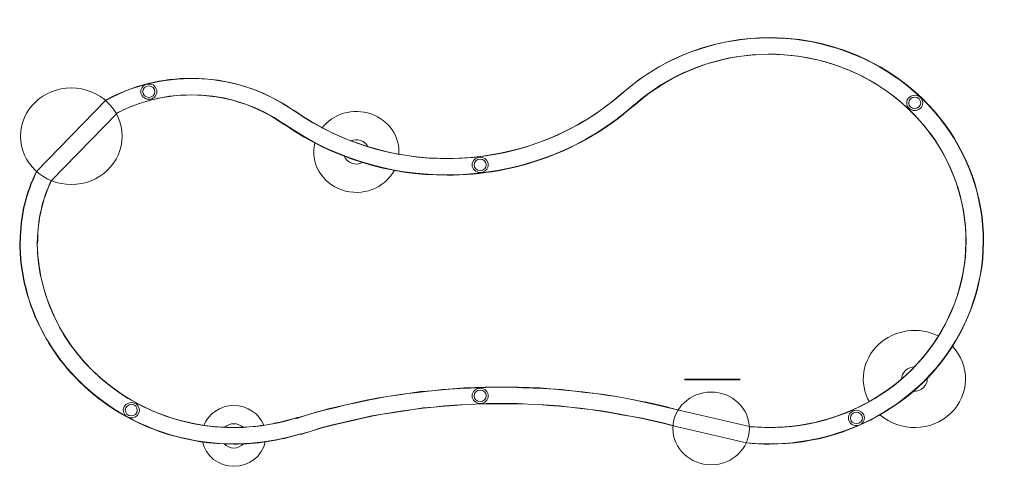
# Model space of a CAD drawing. Header units: millimetres. Extents: x 125 to 2424, y -1050 to -8.
import ezdxf

# ---------------------------------------------------------------- set-up
doc = ezdxf.new("R2010")
doc.units = ezdxf.units.MM
doc.header["$MEASUREMENT"] = 0
doc.layers.add('Laag 1', color=7, linetype='Continuous', lineweight=0)

# ---------------------------------------------------------------- blocks, each defined once
blk = doc.blocks.new('Block_1')
at = {"layer": 'Laag 1', "color": 250, "lineweight": 9, "true_color": 0x1d1d1b}
for points, knots in [([(1821.5, -994.9), (2050.8, -1018.3), (2267.2, -889.7), (2345, -683.8), (2422.8, -477.9), (2341.6, -248.2), (2148.8, -128.3), (1955.9, -8.3), (1701.5, -29.2), (1533.3, -178.9)], [0, 0, 0, 0, 1, 1, 1, 2, 2, 2, 3, 3, 3, 3]), ([(1829.2, -957.6), (2039.9, -977.6), (2237.7, -858.4), (2308.1, -669), (2378.5, -479.6), (2303.3, -269.1), (2125.9, -159.4), (1948.5, -49.7), (1715.1, -69.1), (1560.6, -206.5)], [0, 0, 0, 0, 1, 1, 1, 2, 2, 2, 3, 3, 3, 3]), ([(445.3, -176.1), (445.3, -166.3), (436.9, -158.3), (426.5, -158.3), (416.1, -158.3), (407.7, -166.3), (407.7, -176.1), (407.7, -186), (416.1, -193.9), (426.5, -193.9), (436.9, -193.9), (445.3, -186), (445.3, -176.1)], [0, 0, 0, 0, 1, 1, 1, 2, 2, 2, 3, 3, 3, 4, 4, 4, 4]), ([(364.3, -280.1), (364.3, -217.8), (311.1, -167.3), (245.5, -167.3), (179.9, -167.3), (126.7, -217.8), (126.7, -280.1), (126.7, -342.3), (179.9, -392.8), (245.5, -392.8), (311.1, -392.8), (364.3, -342.3), (364.3, -280.1)], [0, 0, 0, 0, 1, 1, 1, 2, 2, 2, 3, 3, 3, 4, 4, 4, 4]), ([(412.5, -176.1), (412.5, -183.5), (418.7, -189.4), (426.5, -189.4), (434.2, -189.4), (440.5, -183.5), (440.5, -176.1), (440.5, -168.8), (434.2, -162.8), (426.5, -162.8), (418.7, -162.8), (412.5, -168.8), (412.5, -176.1)], [0, 0, 0, 0, 1, 1, 1, 2, 2, 2, 3, 3, 3, 4, 4, 4, 4]), ([(2227.7, -215), (2235.1, -208), (2235.1, -196.7), (2227.8, -189.8), (2220.5, -182.8), (2208.6, -182.7), (2201.2, -189.7), (2193.8, -196.6), (2193.8, -207.9), (2201.1, -214.9), (2208.4, -221.9), (2220.3, -221.9), (2227.7, -215)], [0, 0, 0, 0, 1, 1, 1, 2, 2, 2, 3, 3, 3, 4, 4, 4, 4]), ([(2204.6, -192.9), (2199.1, -198.1), (2199, -206.5), (2204.5, -211.7), (2210, -216.9), (2218.8, -216.9), (2224.3, -211.8), (2229.8, -206.6), (2229.9, -198.2), (2224.4, -192.9), (2218.9, -187.7), (2210.1, -187.7), (2204.6, -192.9)], [0, 0, 0, 0, 1, 1, 1, 2, 2, 2, 3, 3, 3, 4, 4, 4, 4]), ([(1010.2, -323.2), (1013.3, -281.3), (986.7, -242.5), (945.1, -228.1), (903.4, -213.8), (856.8, -227.2), (830.7, -261.2)], [0, 0, 0, 0, 1, 1, 1, 2, 2, 2, 2]), ([(814.1, -295.6), (802.9, -342), (829.8, -389.1), (877, -405.3), (924.2, -421.6), (976.8, -402), (999.6, -359.6)], [0, 0, 0, 0, 1, 1, 1, 2, 2, 2, 2]), ([(938.2, -305.5), (935, -298.2), (928.7, -292.5), (920.9, -289.8), (913, -287.1), (904.3, -287.6), (896.9, -291.2)], [0, 0, 0, 0, 1, 1, 1, 2, 2, 2, 2]), ([(882.6, -326.6), (885.7, -334.4), (892.2, -340.4), (900.3, -343.3), (908.5, -346.1), (917.6, -345.4), (925.2, -341.4)], [0, 0, 0, 0, 1, 1, 1, 2, 2, 2, 2]), ([(1218.8, -347), (1218.8, -337.1), (1210.3, -329.1), (1200, -329.1), (1189.6, -329.1), (1181.2, -337.1), (1181.2, -347), (1181.2, -356.8), (1189.6, -364.8), (1200, -364.8), (1210.3, -364.8), (1218.8, -356.8), (1218.8, -347)], [0, 0, 0, 0, 1, 1, 1, 2, 2, 2, 3, 3, 3, 4, 4, 4, 4]), ([(1185.9, -347), (1185.9, -354.3), (1192.2, -360.3), (1200, -360.3), (1207.7, -360.3), (1214, -354.3), (1214, -347), (1214, -339.6), (1207.7, -333.6), (1200, -333.6), (1192.2, -333.6), (1185.9, -339.6), (1185.9, -347)], [0, 0, 0, 0, 1, 1, 1, 2, 2, 2, 3, 3, 3, 4, 4, 4, 4]), ([(125.7, -524.1), (125.7, -676), (202.5, -818.7), (332.3, -907.7), (462, -996.7), (628.9, -1021.4), (781, -973.9)], [0, 0, 0, 0, 1, 1, 1, 2, 2, 2, 2]), ([(165.7, -524.2), (165.7, -663.9), (236.4, -795.1), (355.7, -877), (475.1, -958.9), (628.6, -981.6), (768.6, -937.9)], [0, 0, 0, 0, 1, 1, 1, 2, 2, 2, 2]), ([(2270.4, -746.6), (2223.9, -723), (2166.7, -731), (2129.4, -766.3), (2092.1, -801.6), (2083.7, -855.9), (2108.6, -900)], [0, 0, 0, 0, 1, 1, 1, 2, 2, 2, 2]), ([(2133.3, -930), (2180.4, -970.8), (2253.1, -969.3), (2298.3, -926.4), (2343.4, -883.6), (2345.1, -814.7), (2302, -770)], [0, 0, 0, 0, 1, 1, 1, 2, 2, 2, 2]), ([(2214.8, -818), (2206.5, -817.8), (2198.5, -820.8), (2192.6, -826.3), (2186.8, -831.9), (2183.6, -839.5), (2183.9, -847.3)], [0, 0, 0, 0, 1, 1, 1, 2, 2, 2, 2]), ([(2211.5, -874.8), (2220.2, -875.4), (2228.8, -872.4), (2235, -866.5), (2241.2, -860.7), (2244.4, -852.5), (2243.7, -844.2)], [0, 0, 0, 0, 1, 1, 1, 2, 2, 2, 2]), ([(1661.2, -918.2), (1661.2, -918.2), (1637.4, -912.8), (1637.4, -912.8), (1637.4, -912.8), (1613.6, -907.4), (1613.6, -907.4), (1613.6, -907.4), (1589.8, -902), (1589.8, -902), (1589.8, -902), (1566, -896.5), (1566, -896.5), (1566, -896.5), (1542.2, -892), (1542.2, -892), (1542.2, -892), (1518.4, -887.5), (1518.4, -887.5), (1518.4, -887.5), (1493.7, -883.9), (1493.7, -883.9), (1493.7, -883.9), (1469.9, -880.3), (1469.9, -880.3), (1469.9, -880.3), (1445.1, -877.6), (1445.1, -877.6), (1445.1, -877.6), (1421.3, -874.9), (1421.3, -874.9), (1421.3, -874.9), (1396.6, -872.2), (1396.6, -872.2), (1396.6, -872.2), (1372.8, -870.4), (1372.8, -870.4), (1372.8, -870.4), (1348, -868.6), (1348, -868.6), (1348, -868.6), (1323.3, -867.6), (1323.3, -867.6), (1323.3, -867.6), (1299.5, -866.8), (1299.5, -866.8), (1299.5, -866.8), (1274.7, -865.8), (1274.7, -865.8), (1274.7, -865.8), (1250, -865.8), (1250, -865.8), (1250, -865.8), (1226.2, -865.8), (1226.2, -865.8), (1226.2, -865.8), (1201.4, -866.8), (1201.4, -866.8), (1201.4, -866.8), (1176.7, -867.6), (1176.7, -867.6), (1176.7, -867.6), (1152.9, -868.6), (1152.9, -868.6), (1152.9, -868.6), (1128.1, -870.4), (1128.1, -870.4), (1128.1, -870.4), (1103.4, -872.2), (1103.4, -872.2), (1103.4, -872.2), (1079.6, -874.9), (1079.6, -874.9), (1079.6, -874.9), (1054.8, -877.6), (1054.8, -877.6), (1054.8, -877.6), (1031, -880.3), (1031, -880.3), (1031, -880.3), (1006.3, -883.9), (1006.3, -883.9), (1006.3, -883.9), (982.5, -887.5), (982.5, -887.5), (982.5, -887.5), (958.7, -892), (958.7, -892), (958.7, -892), (934.9, -896.5), (934.9, -896.5), (934.9, -896.5), (910.1, -902), (910.1, -902), (910.1, -902), (886.3, -906.5), (886.3, -906.5), (886.3, -906.5), (863.5, -912.8), (863.5, -912.8), (863.5, -912.8), (839.7, -918.2), (839.7, -918.2), (839.7, -918.2), (815.9, -924.5), (815.9, -924.5), (815.9, -924.5), (792.1, -931.7), (792.1, -931.7), (792.1, -931.7), (769.3, -939), (769.3, -939)], [0, 0, 0, 0, 1, 1, 1, 2, 2, 2, 3, 3, 3, 4, 4, 4, 5, 5, 5, 6, 6, 6, 7, 7, 7, 8, 8, 8, 9, 9, 9, 10, 10, 10, 11, 11, 11, 12, 12, 12, 13, 13, 13, 14, 14, 14, 15, 15, 15, 16, 16, 16, 17, 17, 17, 18, 18, 18, 19, 19, 19, 20, 20, 20, 21, 21, 21, 22, 22, 22, 23, 23, 23, 24, 24, 24, 25, 25, 25, 26, 26, 26, 27, 27, 27, 28, 28, 28, 29, 29, 29, 30, 30, 30, 31, 31, 31, 32, 32, 32, 33, 33, 33, 34, 34, 34, 35, 35, 35, 36, 36, 36, 37, 37, 37, 37]), ([(1218.8, -885.7), (1218.8, -875.9), (1210.3, -867.9), (1200, -867.9), (1189.6, -867.9), (1181.2, -875.9), (1181.2, -885.7), (1181.2, -895.6), (1189.6, -903.6), (1200, -903.6), (1210.3, -903.6), (1218.8, -895.6), (1218.8, -885.7)], [0, 0, 0, 0, 1, 1, 1, 2, 2, 2, 3, 3, 3, 4, 4, 4, 4]), ([(1185.9, -885.7), (1185.9, -893.1), (1192.2, -899), (1200, -899), (1207.7, -899), (1214, -893.1), (1214, -885.7), (1214, -878.4), (1207.7, -872.4), (1200, -872.4), (1192.2, -872.4), (1185.9, -878.4), (1185.9, -885.7)], [0, 0, 0, 0, 1, 1, 1, 2, 2, 2, 3, 3, 3, 4, 4, 4, 4]), ([(1828.4, -961.7), (1828.4, -914.9), (1788.4, -876.9), (1739.1, -876.9), (1689.8, -876.9), (1649.8, -914.9), (1649.8, -961.7), (1649.8, -1008.4), (1689.8, -1046.4), (1739.1, -1046.4), (1788.4, -1046.4), (1828.4, -1008.5), (1828.4, -961.7)], [0, 0, 0, 0, 1, 1, 1, 2, 2, 2, 3, 3, 3, 4, 4, 4, 4]), ([(402.7, -926.5), (406.9, -917.5), (402.7, -906.9), (393.2, -902.9), (383.7, -898.9), (372.6, -902.9), (368.4, -911.9), (364.1, -920.9), (368.4, -931.4), (377.8, -935.4), (387.3, -939.5), (398.4, -935.4), (402.7, -926.5)], [0, 0, 0, 0, 1, 1, 1, 2, 2, 2, 3, 3, 3, 4, 4, 4, 4]), ([(372.7, -913.7), (369.6, -920.4), (372.7, -928.3), (379.8, -931.3), (386.9, -934.3), (395.2, -931.3), (398.3, -924.6), (401.5, -917.9), (398.3, -910), (391.3, -907), (384.2, -904), (375.9, -907), (372.7, -913.7)], [0, 0, 0, 0, 1, 1, 1, 2, 2, 2, 3, 3, 3, 4, 4, 4, 4]), ([(695.3, -955.1), (684.6, -927), (656.5, -908.3), (625, -908.3), (593.5, -908.3), (565.4, -927), (554.7, -955.1)], [0, 0, 0, 0, 1, 1, 1, 2, 2, 2, 2]), ([(781.6, -975.1), (781.6, -975.1), (805.4, -967.9), (805.4, -967.9), (805.4, -967.9), (828.3, -960.6), (828.3, -960.6), (828.3, -960.6), (852.1, -954.3), (852.1, -954.3), (852.1, -954.3), (875.9, -948.9), (875.9, -948.9), (875.9, -948.9), (899.7, -943.5), (899.7, -943.5), (899.7, -943.5), (923.5, -938.1), (923.5, -938.1), (923.5, -938.1), (947.3, -932.6), (947.3, -932.6), (947.3, -932.6), (971.1, -928.1), (971.1, -928.1), (971.1, -928.1), (994.9, -924.5), (994.9, -924.5), (994.9, -924.5), (1019.6, -920.9), (1019.6, -920.9), (1019.6, -920.9), (1043.4, -917.3), (1043.4, -917.3), (1043.4, -917.3), (1067.2, -913.7), (1067.2, -913.7), (1067.2, -913.7), (1092, -911.9), (1092, -911.9), (1092, -911.9), (1116.7, -909.2), (1116.7, -909.2), (1116.7, -909.2), (1140.5, -907.4), (1140.5, -907.4), (1140.5, -907.4), (1165.2, -905.6), (1165.2, -905.6), (1165.2, -905.6), (1189.1, -904.7), (1189.1, -904.7), (1189.1, -904.7), (1213.8, -903.8), (1213.8, -903.8), (1213.8, -903.8), (1238.6, -903.8), (1238.6, -903.8), (1238.6, -903.8), (1263.3, -903.8), (1263.3, -903.8), (1263.3, -903.8), (1287.1, -903.8), (1287.1, -903.8), (1287.1, -903.8), (1311.9, -904.7), (1311.9, -904.7), (1311.9, -904.7), (1336.6, -905.6), (1336.6, -905.6), (1336.6, -905.6), (1360.4, -907.4), (1360.4, -907.4), (1360.4, -907.4), (1385.2, -909.2), (1385.2, -909.2), (1385.2, -909.2), (1409, -911.9), (1409, -911.9), (1409, -911.9), (1433.7, -914.6), (1433.7, -914.6), (1433.7, -914.6), (1457.5, -917.3), (1457.5, -917.3), (1457.5, -917.3), (1482.3, -920.9), (1482.3, -920.9), (1482.3, -920.9), (1506, -924.5), (1506, -924.5), (1506, -924.5), (1529.8, -929), (1529.8, -929), (1529.8, -929), (1554.6, -933.6), (1554.6, -933.6), (1554.6, -933.6), (1578.4, -938.1), (1578.4, -938.1), (1578.4, -938.1), (1602.2, -943.5), (1602.2, -943.5), (1602.2, -943.5), (1626, -948.9), (1626, -948.9), (1626, -948.9), (1649.8, -955.2), (1649.8, -955.2)], [0, 0, 0, 0, 1, 1, 1, 2, 2, 2, 3, 3, 3, 4, 4, 4, 5, 5, 5, 6, 6, 6, 7, 7, 7, 8, 8, 8, 9, 9, 9, 10, 10, 10, 11, 11, 11, 12, 12, 12, 13, 13, 13, 14, 14, 14, 15, 15, 15, 16, 16, 16, 17, 17, 17, 18, 18, 18, 19, 19, 19, 20, 20, 20, 21, 21, 21, 22, 22, 22, 23, 23, 23, 24, 24, 24, 25, 25, 25, 26, 26, 26, 27, 27, 27, 28, 28, 28, 29, 29, 29, 30, 30, 30, 31, 31, 31, 32, 32, 32, 33, 33, 33, 34, 34, 34, 35, 35, 35, 36, 36, 36, 36]), ([(2095.3, -929.9), (2091.1, -920.9), (2079.9, -916.9), (2070.5, -921), (2061, -925.1), (2056.8, -935.6), (2061.1, -944.6), (2065.4, -953.6), (2076.5, -957.6), (2086, -953.5), (2095.4, -949.4), (2099.6, -938.9), (2095.3, -929.9)], [0, 0, 0, 0, 1, 1, 1, 2, 2, 2, 3, 3, 3, 4, 4, 4, 4]), ([(2065.5, -942.7), (2068.6, -949.4), (2077, -952.4), (2084, -949.4), (2091.1, -946.3), (2094.2, -938.5), (2091, -931.8), (2087.8, -925.1), (2079.5, -922.1), (2072.4, -925.1), (2065.4, -928.2), (2062.3, -936), (2065.5, -942.7)], [0, 0, 0, 0, 1, 1, 1, 2, 2, 2, 3, 3, 3, 4, 4, 4, 4]), ([(646.9, -959.7), (641.2, -953.9), (633.3, -950.7), (625, -950.7), (616.7, -950.7), (608.8, -953.9), (603.2, -959.7)], [0, 0, 0, 0, 1, 1, 1, 2, 2, 2, 2]), ([(551.7, -992.9), (558.6, -1026.1), (589.3, -1050), (625, -1050), (660.7, -1050), (691.4, -1026.1), (698.3, -992.9)], [0, 0, 0, 0, 1, 1, 1, 2, 2, 2, 2]), ([(602.2, -997.6), (607.9, -1003.9), (616.3, -1007.6), (625, -1007.6), (633.8, -1007.6), (642.1, -1003.9), (647.8, -997.6)], [0, 0, 0, 0, 1, 1, 1, 2, 2, 2, 2])]:
    blk.add_open_spline(points, degree=3, knots=knots, dxfattribs=at)
at = {"layer": 'Laag 1'}
for points, knots in [([(1875.5, -50), (1751.7, -50), (1628.8, -93.5), (1533.5, -178.4), (1533.5, -178.4), (1533.2, -177.9), (1533.2, -177.9), (1418.4, -280.1), (1270.9, -332), (1122.7, -332), (997.3, -332), (871.4, -294.8), (764.7, -219.4), (764.7, -219.4), (764.2, -220), (764.2, -220), (693.7, -170.2), (609.8, -144.9), (525.5, -144.9), (457.2, -144.9), (388.7, -161.5), (327, -195.1), (327, -195.1), (164.2, -362.2), (164.2, -362.2), (139, -412.8), (126, -468.1), (126, -524.1), (126, -524.1), (125, -524.1), (125, -524.1), (125, -676.2), (201.8, -819), (331.6, -908.2), (418, -967.5), (520.7, -998.3), (624.7, -998.3), (677, -998.3), (729.7, -990.5), (780.7, -974.5), (780.7, -974.5), (781.3, -975.7), (781.3, -975.7), (781.3, -975.7), (805.1, -968.4), (805.1, -968.4), (805.1, -968.4), (828, -961.2), (828, -961.2), (828, -961.2), (851.8, -954.9), (851.8, -954.9), (851.8, -954.9), (875.6, -949.4), (875.6, -949.4), (875.6, -949.4), (899.4, -944), (899.4, -944), (899.4, -944), (923.3, -938.6), (923.3, -938.6), (923.3, -938.6), (947.1, -933.2), (947.1, -933.2), (947.1, -933.2), (970.9, -928.7), (970.9, -928.7), (970.9, -928.7), (994.7, -925), (994.7, -925), (994.7, -925), (1019.5, -921.4), (1019.5, -921.4), (1019.5, -921.4), (1043.3, -917.8), (1043.3, -917.8), (1043.3, -917.8), (1067.1, -914.2), (1067.1, -914.2), (1067.1, -914.2), (1091.8, -912.4), (1091.8, -912.4), (1091.8, -912.4), (1116.6, -909.7), (1116.6, -909.7), (1116.6, -909.7), (1140.4, -907.9), (1140.4, -907.9), (1140.4, -907.9), (1165.2, -906.1), (1165.2, -906.1), (1165.2, -906.1), (1189, -905.2), (1189, -905.2), (1189, -905.2), (1213.8, -904.3), (1213.8, -904.3), (1213.8, -904.3), (1238.5, -904.3), (1238.5, -904.3), (1238.5, -904.3), (1263.3, -904.3), (1263.3, -904.3), (1263.3, -904.3), (1287.1, -904.3), (1287.1, -904.3), (1287.1, -904.3), (1311.9, -905.2), (1311.9, -905.2), (1311.9, -905.2), (1336.7, -906.1), (1336.7, -906.1), (1336.7, -906.1), (1360.5, -907.9), (1360.5, -907.9), (1360.5, -907.9), (1385.2, -909.7), (1385.2, -909.7), (1385.2, -909.7), (1409.1, -912.4), (1409.1, -912.4), (1409.1, -912.4), (1433.8, -915.1), (1433.8, -915.1), (1433.8, -915.1), (1457.6, -917.8), (1457.6, -917.8), (1457.6, -917.8), (1482.4, -921.4), (1482.4, -921.4), (1482.4, -921.4), (1506.2, -925), (1506.2, -925), (1506.2, -925), (1530, -929.6), (1530, -929.6), (1530, -929.6), (1554.8, -934.1), (1554.8, -934.1), (1554.8, -934.1), (1578.6, -938.6), (1578.6, -938.6), (1578.6, -938.6), (1602.4, -944), (1602.4, -944), (1602.4, -944), (1626.2, -949.4), (1626.2, -949.4), (1626.2, -949.4), (1650.1, -955.8), (1650.1, -955.8), (1650.1, -955.8), (1821.9, -995.5), (1821.9, -995.5), (1839.9, -997.4), (1857.8, -998.3), (1875.6, -998.3), (2084.5, -998.3), (2274, -874), (2345.7, -684), (2423.5, -477.8), (2342.4, -247.8), (2149.4, -127.7), (2065.6, -75.6), (1970.3, -50), (1875.5, -50)], [0, 0, 0, 0, 1, 1, 1, 2, 2, 2, 3, 3, 3, 4, 4, 4, 5, 5, 5, 6, 6, 6, 7, 7, 7, 8, 8, 8, 9, 9, 9, 10, 10, 10, 11, 11, 11, 12, 12, 12, 13, 13, 13, 14, 14, 14, 15, 15, 15, 16, 16, 16, 17, 17, 17, 18, 18, 18, 19, 19, 19, 20, 20, 20, 21, 21, 21, 22, 22, 22, 23, 23, 23, 24, 24, 24, 25, 25, 25, 26, 26, 26, 27, 27, 27, 28, 28, 28, 29, 29, 29, 30, 30, 30, 31, 31, 31, 32, 32, 32, 33, 33, 33, 34, 34, 34, 35, 35, 35, 36, 36, 36, 37, 37, 37, 38, 38, 38, 39, 39, 39, 40, 40, 40, 41, 41, 41, 42, 42, 42, 43, 43, 43, 44, 44, 44, 45, 45, 45, 46, 46, 46, 47, 47, 47, 48, 48, 48, 49, 49, 49, 50, 50, 50, 51, 51, 51, 52, 52, 52, 53, 53, 53, 54, 54, 54, 55, 55, 55, 55]), ([(1875.5, -89), (1965, -89), (2051.9, -113.6), (2126.8, -160.3), (2212.5, -213.6), (2277.6, -293.7), (2310.1, -385.9), (2342.7, -478.1), (2341.6, -579.3), (2307, -670.8), (2241.9, -843.4), (2068.6, -959.3), (1875.6, -959.3), (1860.1, -959.3), (1844.4, -958.6), (1828.9, -957.1), (1828.9, -957.1), (1660.5, -918.1), (1660.5, -918.1), (1660.5, -918.1), (1637.3, -911.9), (1637.3, -911.9), (1636.8, -911.8), (1636.3, -911.7), (1635.8, -911.6), (1635.8, -911.6), (1612, -906.1), (1612, -906.1), (1612, -906.1), (1588.2, -900.7), (1588.2, -900.7), (1587.7, -900.6), (1587.2, -900.5), (1586.7, -900.4), (1586.7, -900.4), (1562.6, -895.8), (1562.6, -895.8), (1562.6, -895.8), (1538.1, -891.3), (1538.1, -891.3), (1538.1, -891.3), (1514.3, -886.8), (1514.3, -886.8), (1513.8, -886.7), (1513.2, -886.6), (1512.7, -886.6), (1512.7, -886.6), (1488.6, -882.9), (1488.6, -882.9), (1488.6, -882.9), (1463.9, -879.3), (1463.9, -879.3), (1463.4, -879.2), (1463, -879.2), (1462.5, -879.1), (1462.5, -879.1), (1438.5, -876.4), (1438.5, -876.4), (1438.5, -876.4), (1413.9, -873.7), (1413.9, -873.7), (1413.9, -873.7), (1390.1, -871), (1390.1, -871), (1389.6, -870.9), (1389, -870.9), (1388.4, -870.8), (1388.4, -870.8), (1363.7, -869), (1363.7, -869), (1363.7, -869), (1339.9, -867.2), (1339.9, -867.2), (1339.4, -867.2), (1338.8, -867.1), (1338.2, -867.1), (1338.2, -867.1), (1313.5, -866.2), (1313.5, -866.2), (1313.5, -866.2), (1288.7, -865.3), (1288.7, -865.3), (1288.2, -865.3), (1287.7, -865.3), (1287.1, -865.3), (1287.1, -865.3), (1263.3, -865.3), (1263.3, -865.3), (1263.3, -865.3), (1238.5, -865.3), (1238.5, -865.3), (1238.5, -865.3), (1213.8, -865.3), (1213.8, -865.3), (1213.3, -865.3), (1212.7, -865.3), (1212.2, -865.3), (1212.2, -865.3), (1187.4, -866.2), (1187.4, -866.2), (1187.4, -866.2), (1163.6, -867.1), (1163.6, -867.1), (1163, -867.1), (1162.6, -867.2), (1162, -867.2), (1162, -867.2), (1137.2, -869), (1137.2, -869), (1137.2, -869), (1113.3, -870.8), (1113.3, -870.8), (1112.9, -870.9), (1112.4, -870.9), (1111.9, -871), (1111.9, -871), (1087.9, -873.6), (1087.9, -873.6), (1087.9, -873.6), (1063.9, -875.3), (1063.9, -875.3), (1062.8, -875.4), (1061.7, -875.5), (1060.6, -875.7), (1060.6, -875.7), (1036.8, -879.3), (1036.8, -879.3), (1036.8, -879.3), (1013.2, -882.9), (1013.2, -882.9), (1013.2, -882.9), (988.2, -886.6), (988.2, -886.6), (988.2, -886.6), (964.4, -890.2), (964.4, -890.2), (963.9, -890.3), (963.3, -890.3), (962.8, -890.4), (962.8, -890.4), (939, -895), (939, -895), (938.5, -895.1), (938, -895.2), (937.5, -895.3), (937.5, -895.3), (913.7, -900.7), (913.7, -900.7), (913.7, -900.7), (889.9, -906.1), (889.9, -906.1), (889.9, -906.1), (866, -911.6), (866, -911.6), (866, -911.6), (842.2, -917), (842.2, -917), (841.7, -917.1), (841.2, -917.2), (840.7, -917.3), (840.7, -917.3), (816.9, -923.7), (816.9, -923.7), (816.3, -923.8), (815.6, -924), (815, -924.2), (815, -924.2), (792.4, -931.4), (792.4, -931.4), (792.4, -931.4), (778.5, -935.6), (778.5, -935.6), (774.9, -935.8), (771.4, -936.4), (767.9, -937.5), (721.6, -952), (673.4, -959.3), (624.7, -959.3), (527.4, -959.3), (434.5, -930.7), (355.7, -876.6), (239.2, -796.6), (168.8, -668.3), (166.1, -532.1), (166.7, -529.5), (167, -526.8), (167, -524.1), (167, -476.1), (178, -427.9), (198.8, -384.1), (198.8, -384.1), (352.7, -226), (352.7, -226), (405.6, -198.5), (465.2, -183.9), (525.5, -183.9), (603.3, -183.9), (677.3, -207.2), (739.7, -251.2), (741.9, -252.8), (744.3, -254.2), (746.8, -255.3), (856.8, -331), (986.6, -371), (1122.7, -371), (1283.9, -371), (1437.5, -314.2), (1556.1, -210.9), (1558, -209.7), (1559.9, -208.3), (1561.6, -206.8), (1646.9, -130.8), (1758.4, -89), (1875.5, -89)], [0, 0, 0, 0, 1, 1, 1, 2, 2, 2, 3, 3, 3, 4, 4, 4, 5, 5, 5, 6, 6, 6, 7, 7, 7, 8, 8, 8, 9, 9, 9, 10, 10, 10, 11, 11, 11, 12, 12, 12, 13, 13, 13, 14, 14, 14, 15, 15, 15, 16, 16, 16, 17, 17, 17, 18, 18, 18, 19, 19, 19, 20, 20, 20, 21, 21, 21, 22, 22, 22, 23, 23, 23, 24, 24, 24, 25, 25, 25, 26, 26, 26, 27, 27, 27, 28, 28, 28, 29, 29, 29, 30, 30, 30, 31, 31, 31, 32, 32, 32, 33, 33, 33, 34, 34, 34, 35, 35, 35, 36, 36, 36, 37, 37, 37, 38, 38, 38, 39, 39, 39, 40, 40, 40, 41, 41, 41, 42, 42, 42, 43, 43, 43, 44, 44, 44, 45, 45, 45, 46, 46, 46, 47, 47, 47, 48, 48, 48, 49, 49, 49, 50, 50, 50, 51, 51, 51, 52, 52, 52, 53, 53, 53, 54, 54, 54, 55, 55, 55, 56, 56, 56, 57, 57, 57, 58, 58, 58, 59, 59, 59, 60, 60, 60, 61, 61, 61, 62, 62, 62, 63, 63, 63, 64, 64, 64, 65, 65, 65, 66, 66, 66, 67, 67, 67, 68, 68, 68, 69, 69, 69, 70, 70, 70, 71, 71, 71, 71]), ([(445.3, -176.1), (445.3, -166.3), (436.9, -158.3), (426.5, -158.3), (416.1, -158.3), (407.7, -166.3), (407.7, -176.1), (407.7, -186), (416.1, -193.9), (426.5, -193.9), (436.9, -193.9), (445.3, -186), (445.3, -176.1)], [0, 0, 0, 0, 1, 1, 1, 2, 2, 2, 3, 3, 3, 4, 4, 4, 4]), ([(364.3, -280.1), (364.3, -217.8), (311.1, -167.3), (245.5, -167.3), (179.9, -167.3), (126.7, -217.8), (126.7, -280.1), (126.7, -342.3), (179.9, -392.8), (245.5, -392.8), (311.1, -392.8), (364.3, -342.3), (364.3, -280.1)], [0, 0, 0, 0, 1, 1, 1, 2, 2, 2, 3, 3, 3, 4, 4, 4, 4]), ([(412.5, -176.1), (412.5, -183.5), (418.7, -189.4), (426.5, -189.4), (434.2, -189.4), (440.5, -183.5), (440.5, -176.1), (440.5, -168.8), (434.2, -162.8), (426.5, -162.8), (418.7, -162.8), (412.5, -168.8), (412.5, -176.1)], [0, 0, 0, 0, 1, 1, 1, 2, 2, 2, 3, 3, 3, 4, 4, 4, 4]), ([(2227.7, -215), (2235.1, -208), (2235.1, -196.7), (2227.8, -189.8), (2220.5, -182.8), (2208.6, -182.7), (2201.2, -189.7), (2193.8, -196.6), (2193.8, -207.9), (2201.1, -214.9), (2208.4, -221.9), (2220.3, -221.9), (2227.7, -215)], [0, 0, 0, 0, 1, 1, 1, 2, 2, 2, 3, 3, 3, 4, 4, 4, 4]), ([(2204.6, -192.9), (2199.1, -198.1), (2199, -206.5), (2204.5, -211.7), (2210, -216.9), (2218.8, -216.9), (2224.3, -211.8), (2229.8, -206.6), (2229.9, -198.2), (2224.4, -192.9), (2218.9, -187.7), (2210.1, -187.7), (2204.6, -192.9)], [0, 0, 0, 0, 1, 1, 1, 2, 2, 2, 3, 3, 3, 4, 4, 4, 4]), ([(1218.8, -347), (1218.8, -337.1), (1210.3, -329.1), (1200, -329.1), (1189.6, -329.1), (1181.2, -337.1), (1181.2, -347), (1181.2, -356.8), (1189.6, -364.8), (1200, -364.8), (1210.3, -364.8), (1218.8, -356.8), (1218.8, -347)], [0, 0, 0, 0, 1, 1, 1, 2, 2, 2, 3, 3, 3, 4, 4, 4, 4]), ([(1185.9, -347), (1185.9, -354.3), (1192.2, -360.3), (1200, -360.3), (1207.7, -360.3), (1214, -354.3), (1214, -347), (1214, -339.6), (1207.7, -333.6), (1200, -333.6), (1192.2, -333.6), (1185.9, -339.6), (1185.9, -347)], [0, 0, 0, 0, 1, 1, 1, 2, 2, 2, 3, 3, 3, 4, 4, 4, 4]), ([(1218.8, -885.7), (1218.8, -875.9), (1210.3, -867.9), (1200, -867.9), (1189.6, -867.9), (1181.2, -875.9), (1181.2, -885.7), (1181.2, -895.6), (1189.6, -903.6), (1200, -903.6), (1210.3, -903.6), (1218.8, -895.6), (1218.8, -885.7)], [0, 0, 0, 0, 1, 1, 1, 2, 2, 2, 3, 3, 3, 4, 4, 4, 4]), ([(1185.9, -885.7), (1185.9, -893.1), (1192.2, -899), (1200, -899), (1207.7, -899), (1214, -893.1), (1214, -885.7), (1214, -878.4), (1207.7, -872.4), (1200, -872.4), (1192.2, -872.4), (1185.9, -878.4), (1185.9, -885.7)], [0, 0, 0, 0, 1, 1, 1, 2, 2, 2, 3, 3, 3, 4, 4, 4, 4]), ([(1828.4, -961.7), (1828.4, -914.9), (1788.4, -876.9), (1739.1, -876.9), (1689.8, -876.9), (1649.8, -914.9), (1649.8, -961.7), (1649.8, -1008.4), (1689.8, -1046.4), (1739.1, -1046.4), (1788.4, -1046.4), (1828.4, -1008.5), (1828.4, -961.7)], [0, 0, 0, 0, 1, 1, 1, 2, 2, 2, 3, 3, 3, 4, 4, 4, 4]), ([(402.7, -926.5), (406.9, -917.5), (402.7, -906.9), (393.2, -902.9), (383.7, -898.9), (372.6, -902.9), (368.4, -911.9), (364.1, -920.9), (368.4, -931.4), (377.8, -935.4), (387.3, -939.5), (398.4, -935.4), (402.7, -926.5)], [0, 0, 0, 0, 1, 1, 1, 2, 2, 2, 3, 3, 3, 4, 4, 4, 4]), ([(372.7, -913.7), (369.6, -920.4), (372.7, -928.3), (379.8, -931.3), (386.9, -934.3), (395.2, -931.3), (398.3, -924.6), (401.5, -917.9), (398.3, -910), (391.3, -907), (384.2, -904), (375.9, -907), (372.7, -913.7)], [0, 0, 0, 0, 1, 1, 1, 2, 2, 2, 3, 3, 3, 4, 4, 4, 4]), ([(2095.3, -929.9), (2091.1, -920.9), (2079.9, -916.9), (2070.5, -921), (2061, -925.1), (2056.8, -935.6), (2061.1, -944.6), (2065.4, -953.6), (2076.5, -957.6), (2086, -953.5), (2095.4, -949.4), (2099.6, -938.9), (2095.3, -929.9)], [0, 0, 0, 0, 1, 1, 1, 2, 2, 2, 3, 3, 3, 4, 4, 4, 4]), ([(2065.5, -942.7), (2068.6, -949.4), (2077, -952.4), (2084, -949.4), (2091.1, -946.3), (2094.2, -938.5), (2091, -931.8), (2087.8, -925.1), (2079.5, -922.1), (2072.4, -925.1), (2065.4, -928.2), (2062.3, -936), (2065.5, -942.7)], [0, 0, 0, 0, 1, 1, 1, 2, 2, 2, 3, 3, 3, 4, 4, 4, 4])]:
    blk.add_open_spline(points, degree=3, knots=knots, dxfattribs=at)
at = {"layer": 'Laag 1', "color": 250, "lineweight": 9, "true_color": 0x1d1d1b}
for points in [[(764.5, -220.4), (637.1, -130.4), (465.5, -120.7), (327.6, -195.6)], [(740.7, -250.8), (627.7, -171.1), (475.9, -161.2), (352.5, -225.7)], [(765, -219.9), (997.8, -384.2), (1321.3, -366.8), (1533, -178.5)], [(741.1, -250.3), (989.4, -425.6), (1334.6, -407), (1560.3, -206.1)], [(164.9, -362.4), (139.8, -413), (126.7, -468.2), (126.7, -524.2)], [(198.6, -383.7), (177.6, -427.8), (166.7, -475.7), (166.7, -524.1)]]:
    blk.add_open_spline(points, degree=3, dxfattribs=at)
blk = doc.blocks.new('Block_0')
at = {"layer": 'Laag 1'}
blk.add_lwpolyline([(1676.9, -847.7), (1682.7, -847.7), (1801, -847.7), (1806.7, -847.7)], dxfattribs=at)
at = {"layer": 'Laag 1', "color": 7, "lineweight": 35, "true_color": 0xffffff}
blk.add_lwpolyline([(1676.9, -847.7), (1682.7, -847.7), (1801, -847.7), (1806.7, -847.7)], dxfattribs=at)
at = {"layer": 'Laag 1'}
blk.add_blockref('Block_1', (0, 0), dxfattribs=at)

msp = doc.modelspace()

# ---------------------------------------------------------------- block references
at = {"layer": 'Laag 1'}
msp.add_blockref('Block_0', (0, 0), dxfattribs=at)

doc.saveas('drawing.dxf')
